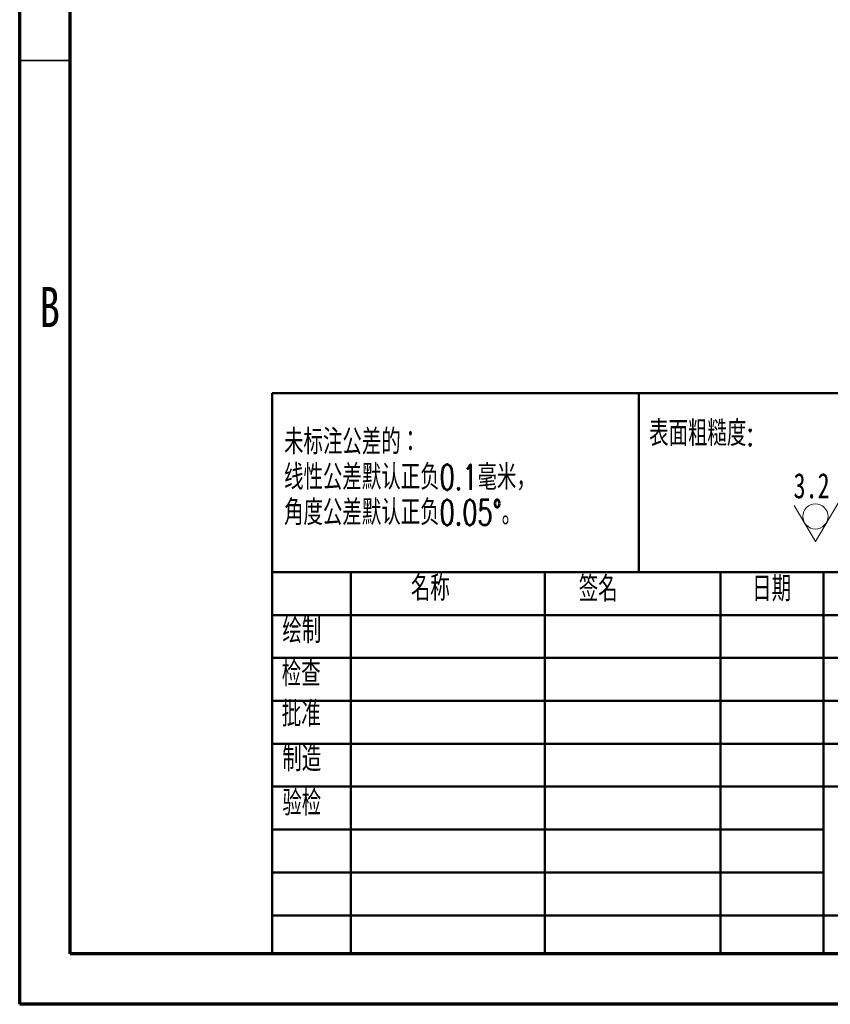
# Model space of a CAD drawing. Header units: millimetres. Extents: x 1643 to 1853, y 2203 to 2490.
# Tile 1 of 54: x 1643 to 1723, y 2203 to 2300. Entities that reach past the tile are written whole.
import ezdxf

# ---------------------------------------------------------------- set-up
doc = ezdxf.new("R2010")
doc.units = ezdxf.units.MM
doc.styles.add('SLDTEXTSTYLE0', font='TXT', dxfattribs={"width": 0.7, "bigfont": 'bigfont'})
doc.styles.add('SLDTEXTSTYLE1', font='TXT', dxfattribs={"width": 0.7})
doc.styles.add('SLDTEXTSTYLE2', font='TXT', dxfattribs={"width": 0.75})

# ---------------------------------------------------------------- blocks, each defined once
blk = doc.blocks.new('SW_NOTE_0')
at = {"color": 0, "linetype": 'Continuous', "lineweight": 0, "char_height": 2.5, "attachment_point": 1, "style": 'SLDTEXTSTYLE0'}
for s, insert in [('未标注公差的：', (0, 3.223)), ('线性公差默认正负0.1毫米，', (0, -0.277)), ('角度公差默认正负0.05°。', (0, -3.777))]:
    blk.add_mtext(s, dxfattribs=dict(at, insert=insert))
blk = doc.blocks.new('SW_SFSYMBOL_1')
at = {"color": 0, "linetype": 'Continuous', "lineweight": 0}
for q in [(6.376, 3.571), (0.056, 0)]:
    blk.add_line((2.163, -3.571), q, dxfattribs=at)
blk.add_circle((2.163, -1.071), 1.25, dxfattribs=at)
at = {"color": 0, "linetype": 'Continuous', "lineweight": 0, "insert": (0, 3.223), "char_height": 2.5, "attachment_point": 1, "style": 'SLDTEXTSTYLE1'}
blk.add_mtext('3.2', dxfattribs=at)

msp = doc.modelspace()

# ---------------------------------------------------------------- linework, layer by layer
at = {"linetype": 'Continuous', "lineweight": 70}
for p, q in [((1642.96048, 2202.71558), (1642.96048, 2489.71558)), ((1647.96048, 2207.71558), (1647.96048, 2484.71558)), ((1847.96048, 2207.71558), (1647.96048, 2207.71558)), ((1852.96048, 2202.71558), (1642.96048, 2202.71558))]:
    msp.add_line(p, q, dxfattribs=at)
at = {"linetype": 'Continuous', "lineweight": 35}
msp.add_line((1647.96048, 2296.21558), (1642.96048, 2296.21558), dxfattribs=at)
at = {"linetype": 'Continuous', "lineweight": 50}
for p, q in [((1667.96048, 2263.26393), (1847.96048, 2263.26393)), ((1667.96048, 2263.26393), (1667.96048, 2207.71558)), ((1704.27136, 2245.5276), (1704.27136, 2263.26393)), ((1847.96048, 2245.5276), (1667.96048, 2245.5276)), ((1675.76048, 2245.5276), (1675.76048, 2207.71558)), ((1694.95143, 2245.5276), (1694.95143, 2207.71558)), ((1712.35941, 2245.5276), (1712.35941, 2207.71558)), ((1722.56048, 2207.71558), (1722.56048, 2245.5276)), ((1766.76048, 2241.2776), (1667.96048, 2241.2776)), ((1766.76048, 2237.0276), (1667.96048, 2237.0276)), ((1766.76048, 2232.7776), (1667.96048, 2232.7776)), ((1766.76048, 2228.5276), (1667.96048, 2228.5276)), ((1722.56048, 2224.2776), (1667.96048, 2224.2776)), ((1722.56048, 2224.2776), (1847.96048, 2224.2776)), ((1722.56048, 2220.02753), (1667.96048, 2220.02753)), ((1722.56048, 2215.7776), (1667.96048, 2215.7776)), ((1667.96048, 2211.5276), (1847.96048, 2211.5276))]:
    msp.add_line(p, q, dxfattribs=at)

# ---------------------------------------------------------------- block references
at = {"linetype": 'Continuous', "lineweight": 0}
for name, p in [('SW_NOTE_0', (1669.14465, 2256.46952)), ('SW_SFSYMBOL_1', (1719.60055, 2252.12333))]:
    msp.add_blockref(name, p, dxfattribs=at)

# ---------------------------------------------------------------- texts
for s, insert, char_height, attachment_point, style in [('B', (1645.9359, 2273.77574), 3.96875, 2, 'SLDTEXTSTYLE2'), ('表面粗糙度:', (1705.29913, 2260.52718), 2.5, 1, 'SLDTEXTSTYLE0'), ('名称', (1681.69805, 2245.18906), 2.5, 1, 'SLDTEXTSTYLE0'), ('签名', (1698.32446, 2245.11961), 2.5, 1, 'SLDTEXTSTYLE0'), ('日期', (1715.50558, 2245.13404), 2.5, 1, 'SLDTEXTSTYLE0'), ('绘制', (1668.97554, 2240.98757), 2.5, 1, 'SLDTEXTSTYLE0'), ('检查', (1668.91446, 2236.71226), 2.5, 1, 'SLDTEXTSTYLE0'), ('批准', (1668.91251, 2232.73469), 2.5, 1, 'SLDTEXTSTYLE0'), ('制造', (1668.97307, 2228.29156), 2.5, 1, 'SLDTEXTSTYLE0'), ('验检', (1668.96773, 2223.90751), 2.5, 1, 'SLDTEXTSTYLE0')]:
    msp.add_mtext(s, dxfattribs=dict(at, insert=insert, char_height=char_height, attachment_point=attachment_point, style=style))

doc.saveas('drawing.dxf')
